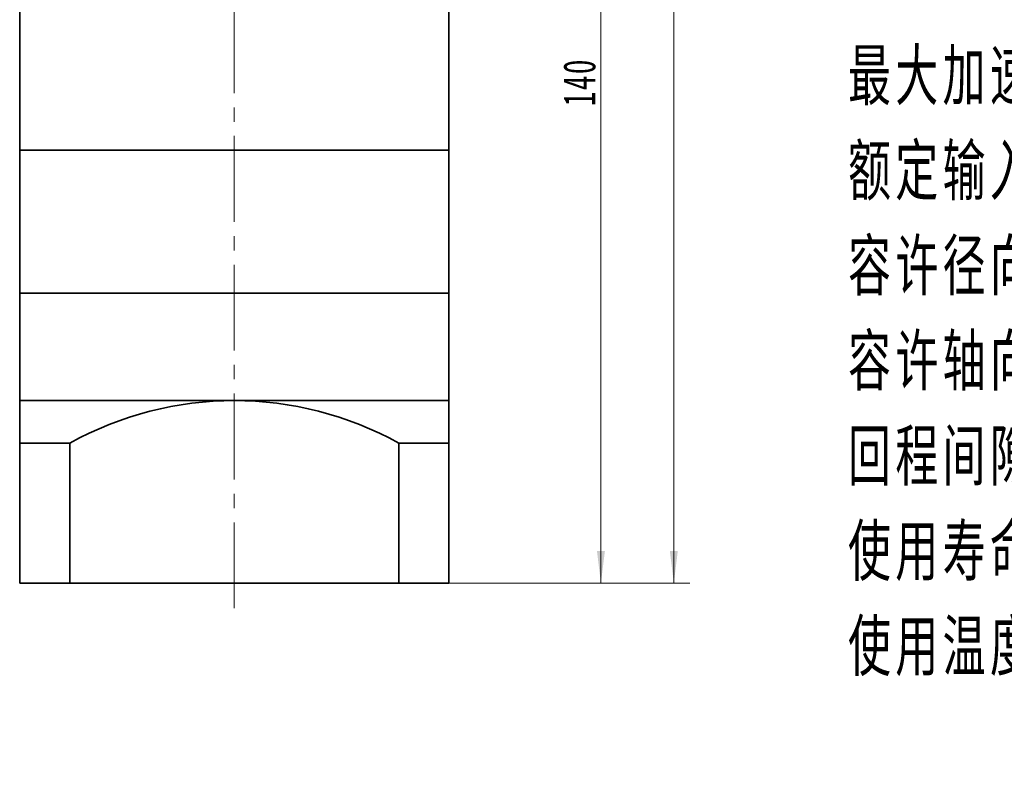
# Model space of a CAD drawing. Header units: millimetres. Extents: x -57 to 635, y -61 to 428.
# Tile 3 of 4: x 317 to 455, y 131 to 236. Entities that reach past the tile are written whole.
import ezdxf

# ---------------------------------------------------------------- set-up
doc = ezdxf.new("R2010")
doc.units = ezdxf.units.MM
doc.linetypes.add('点画线', pattern=[18, 12, -2, 2, -2])
doc.layers.get('0').update_dxf_attribs({"lineweight": 35})
for name, color, linetype, lineweight in [('EB0_1', 7, 'Continuous', 35), ('中心线层', 1, '点画线', 18), ('尺寸线层', 3, 'Continuous', 18), ('粗实线层', 7, 'Continuous', 35)]:
    doc.layers.add(name, color=color, linetype=linetype, lineweight=lineweight)
doc.styles.add('标准', font='txt', dxfattribs={"width": 0.667})
doc.dimstyles.new('a4-1-1.5', dxfattribs={"dimtxt": 4.5, "dimasz": 4.5, "dimexe": 2.25, "dimexo": 0, "dimgap": 0.75, "dimtad": 1, "dimdec": 3, "dimdsep": 46, "dimtxsty": '标准', "dimblk": '_CAXARROW', "dimcen": 0, "dimdle": 6, "dimazin": 2, "dimtfac": 0.707107, "dimtdec": 3, "dimtix": 1, "dimtmove": 2, "dimatfit": 3, "dimfxl": 1, "dimfrac": 2, "dimtolj": 1, "dimtzin": 0, "dimarcsym": 1})

# ---------------------------------------------------------------- blocks, each defined once
blk = doc.blocks.new('*X9')
at = {"layer": '尺寸线层', "linetype": 'Continuous', "transparency": 16777216}
for points in [[(398.33, 297.5), (398.89, 293), (397.77, 293)], [(398.33, 157.5), (398.89, 162), (397.77, 162)]]:
    blk.add_hatch(color=0, dxfattribs=at).paths.add_polyline_path(points, flags=0)
at = {"layer": '尺寸线层', "color": 0, "linetype": 'Continuous', "transparency": 16777216}
for p, q in [((387.58, 297.5), (400.58, 297.5)), ((398.33, 297.5), (398.33, 157.5)), ((377.08, 157.5), (400.58, 157.5))]:
    blk.add_line(p, q, dxfattribs=at)
at = {"layer": '尺寸线层', "color": 0, "transparency": 16777216, "insert": (395.34, 227.5), "char_height": 4.5, "width": 11.9606, "attachment_point": 5, "rotation": 90, "line_spacing_factor": 1.15057, "style": '标准'}
blk.add_mtext('\\T1.1;140', dxfattribs=at)
blk = doc.blocks.new('_CAXARROW')
blk.add_hatch(color=0).paths.add_polyline_path([(0, 0), (-1, 0.125), (-1, -0.125)], flags=0)
blk = doc.blocks.new('*X10')
at = {"layer": '尺寸线层', "linetype": 'Continuous', "transparency": 16777216}
for points in [[(408.52, 335), (409.08, 330.5), (407.96, 330.5)], [(408.52, 157.5), (409.08, 162), (407.96, 162)]]:
    blk.add_hatch(color=0, dxfattribs=at).paths.add_polyline_path(points, flags=0)
at = {"layer": '尺寸线层', "color": 0, "linetype": 'Continuous', "transparency": 16777216}
for p, q in [((384.58, 335), (410.77, 335)), ((408.52, 335), (408.52, 157.5)), ((377.08, 157.5), (410.77, 157.5))]:
    blk.add_line(p, q, dxfattribs=at)
at = {"layer": '尺寸线层', "color": 0, "transparency": 16777216, "insert": (405.53, 246.25), "char_height": 4.5, "width": 20.8061, "attachment_point": 5, "rotation": 90, "line_spacing_factor": 1.15057, "style": '标准'}
blk.add_mtext('\\T1.1;177.5', dxfattribs=at)

msp = doc.modelspace()

# ---------------------------------------------------------------- linework, layer by layer
at = {"layer": 'EB0_1'}
for p, q in [((317.0781, 253.5007), (317.0781, 218.0007)), ((377.0781, 253.5007), (377.0781, 218.0007)), ((317.0781, 198.0007), (377.0781, 198.0007))]:
    msp.add_line(p, q, dxfattribs=at)
at = {"layer": 'EB0_1', "linetype": 'Continuous', "lineweight": 35}
for p, q in [((317.0781, 198.0007), (377.0781, 198.0007)), ((317.0781, 198.0007), (317.0781, 175.0007)), ((377.0781, 157.5007), (377.0781, 198.0007)), ((317.0781, 175.0007), (317.0781, 157.5007)), ((377.0781, 157.5007), (317.0781, 157.5007))]:
    msp.add_line(p, q, dxfattribs=at)
at = {"layer": '中心线层'}
msp.add_line((347.0781, 153.9814), (347.0781, 338.0007), dxfattribs=at)
at = {"layer": '粗实线层'}
for p, q in [((377.0781, 218.0007), (317.0781, 218.0007)), ((317.0781, 218.0007), (317.0781, 198.0007)), ((377.0781, 198.0007), (377.0781, 218.0007)), ((317.0781, 183.0007), (377.0781, 183.0007)), ((322.0781, 177.054), (317.0781, 177.054)), ((324.0781, 177.054), (317.0781, 177.054)), ((324.0781, 177.054), (324.0781, 157.5007)), ((324.0781, 177.054), (324.0781, 157.5007)), ((370.0781, 177.054), (370.0781, 157.5007)), ((370.0781, 177.054), (370.0781, 157.5007)), ((370.0781, 177.054), (377.0781, 177.054))]:
    msp.add_line(p, q, dxfattribs=at)
msp.add_arc((347.0781, 135.5489), 47.4517, 61.006989, 118.993011, dxfattribs=at)

# ---------------------------------------------------------------- texts
at = {"layer": '尺寸线层', "insert": (432.8673, 271.8394), "char_height": 4.0425, "width": 103.233434, "attachment_point": 1, "line_spacing_factor": 1.15057, "style": '标准'}
msp.add_mtext('\\T1.1;{\\H1.71429x;性能参数：\\P减速比：1:12~100\\P额定输出力矩：45 N.m\\P最大加速力矩：1.5倍额定扭矩\\P额定输入转速：3000 rpm\\P容许径向力：1100 N\\P容许轴向力：550 N\\P回程间隙：≤12 arcmin\\P使用寿命：＞20000 h\\P使用温度：-10℃~80℃\\P}', dxfattribs=at)

# ---------------------------------------------------------------- dimensions: what is measured, and where the dimension line sits
at = {"layer": '尺寸线层'}
for base, p1, picture, middle in [((408.5199, 157.5007), (384.5781, 335.0007), '*X10', (405.5325, 246.2507)), ((398.33, 157.5007), (387.5781, 297.5007), '*X9', (395.3426, 227.5007))]:
    dim = msp.add_linear_dim(base=base, p1=p1, p2=(377.0781, 157.5007), angle=270, dimstyle='a4-1-1.5', override={"dimsah": 1, "dimtfill": 1, "dimtzin": 0}, dxfattribs=at)
    dim.commit()
    dim.dimension.update_dxf_attribs({"geometry": picture, "text_midpoint": middle})

doc.saveas('drawing.dxf')
